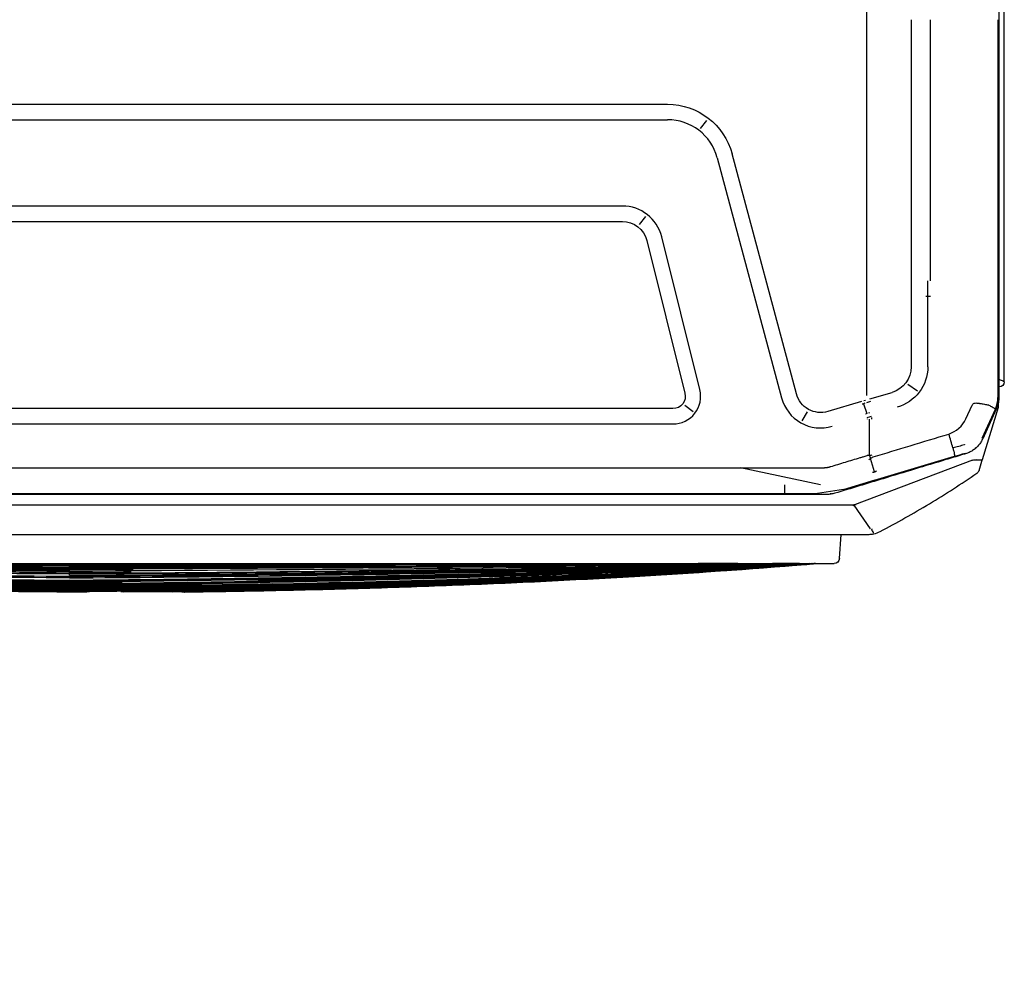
# Model space of a CAD drawing. Header units: millimetres. Extents: x -424979 to 718034, y -72486 to 344972.
# Tile 240 of 256: x 600956 to 601878, y 142620 to 143505. Entities that reach past the tile are written whole.
import ezdxf
from ezdxf import colors
from ezdxf.entities.mleader import LeaderData, LeaderLine
from ezdxf.math import Vec2, Vec3
from ezdxf.xclip import XClip

# ---------------------------------------------------------------- set-up
doc = ezdxf.new("R2010")
doc.units = ezdxf.units.MM
doc.header["$MEASUREMENT"] = 0
doc.header["$XCLIPFRAME"] = 0
doc.layers.add('IS_KLIM Opis_Średnice', color=7, linetype='Continuous', lineweight=9)
doc.layers.add('SKAN - RZUT_7_0_Nr_pióra__1', color=7, linetype='Continuous', lineweight=13)
doc.layers.add('IS_KLIM_urządzenia', color=3, linetype='Continuous')
doc.layers.add('Rysunki i obrazki', color=7, linetype='Continuous')
picture_1 = doc.add_image_def('image7.tif', size_in_pixel=(14115, 7016))

# ---------------------------------------------------------------- blocks, each defined once
blk = doc.blocks.new('Rysunek_7_7', base_point=(-247133.12, 120862.67))
at = {"layer": 'SKAN - RZUT_7_0_Nr_pióra__1', "color": 7, "lineweight": 13}
image = blk.add_image(picture_1, insert=(-306883.09, 91162.66), size_in_units=(119499.94, 59400.02), dxfattribs=at)
image.set_boundary_path([(-0.5, -0.5), (14114.5, 7015.5)])
blk = doc.blocks.new('G$CE471A013')
at = {"linetype": 'Continuous'}
for p, q in [((-68.485, 4.539), (-68.485, 35.393)), ((-68.27, 35.28), (-68.27, 3.917)), ((-63.11, 29.549), (-63.11, 7.87)), ((-68.237, 18.659), (-68.237, 6.47)), ((-65.61, 8.47), (-65.61, 18.659)), ((-64.853, 18.659), (-64.853, 7.87)), ((-21.391, 15.359), (-55.356, 15.359)), ((-56.871, 14.734), (-56.627, 14.416)), ((-21.391, 14.759), (-55.356, 14.759)), ((-60.377, 4.066), (-57.867, 13.432)), ((-57.288, 13.277), (-59.798, 3.911)), ((-53.591, 11.393), (10.708, 11.393)), ((-54.262, 10.674), (-54.509, 10.989)), ((10.708, 10.793), (-53.591, 10.793)), ((-56.612, 4.235), (-55.124, 10.196)), ((-54.542, 10.051), (-56.03, 4.09)), ((-65.503, 7.87), (-65.503, 8.47)), ((-65.61, 7.87), (-65.426, 7.87)), ((-65.503, 5.123), (-65.503, 7.87)), ((-64.853, 7.87), (-64.853, 5.123)), ((-63.11, 7.87), (-63.11, 4.001)), ((-68.237, 6.47), (-68.237, 3.923)), ((-68.27, 4.339), (-68.285, 4.339)), ((-65.097, 4.171), (-64.718, 4.43)), ((-63.243, 3.878), (-64.111, 4.126)), ((-68.257, 3.543), (-68.257, 3.8)), ((-67.63, 1.51), (-68.257, 3.543)), ((-68.245, 3.686), (-68.217, 3.692)), ((-68.172, 3.467), (-67.645, 2.317)), ((-67.621, 2.341), (-68.14, 3.475)), ((-66.99, 3.095), (-67.234, 3.626)), ((-62.999, 3.679), (-63.128, 3.299)), ((-63.012, 3.803), (-63.073, 3.826)), ((-62.913, 3.769), (-61.603, 3.38)), ((-56.346, 3.363), (-56.03, 3.61)), ((-55.564, 3.493), (12.681, 3.493)), ((-63.231, 1.667), (-63.231, 3.08)), ((-63.226, 3.33), (-63.183, 3.316)), ((-60.791, 3.367), (-60.595, 3.017)), ((12.681, 2.893), (-55.564, 2.893)), ((-67.353, 1.978), (-67.373, 1.954)), ((-63.552, 0.74), (-66.539, 1.639)), ((-63.424, 1.025), (-63.272, 1.544)), ((-67.249, 1.476), (-62.642, -0.258)), ((-61.319, 0.514), (-58.196, 1.188)), ((-62.213, 0.335), (-63.453, 0.711)), ((-59.916, 0.514), (-59.916, 0.179)), ((-62.213, 0.335), (-61.199, 0.184)), ((-61.726, 0.155), (-61.717, 0.191)), ((-61.567, 0.144), (18.685, 0.144)), ((-59.916, 0.184), (-61.199, 0.184)), ((-21.391, 0.184), (-59.916, 0.184)), ((-63.27, -1.193), (-62.633, -0.27)), ((-0.517, -0.263), (-62.643, -0.263)), ((-0.367, -1.413), (-63.178, -1.413)), ((-62.054, -2.359), (-62.12, -1.413)), ((-57.042, -2.545), (-61.855, -2.545)), ((-58.757, -2.545), (-58.757, -2.545)), ((-7.032, -2.545), (-57.042, -2.545)), ((-32.037, -2.644), (-32.037, -2.642))]:
    blk.add_line(p, q, dxfattribs=at)
for centre, radius, start, end in [((-55.356, 12.759), 2.6, 90, 165), ((-53.591, 9.813), 0.98, 90, 165.9834), ((-68.285, 4.539), 0.2, 180, 270), ((-61.324, 4.319), 0.98, 253.4705, 345), ((-55.564, 3.973), 0.48, 165.9833, 270), ((-67.307, 1.142), 0.2, 197.1413, 235.5064), ((-61.855, -2.345), 0.2, 184, 270)]:
    blk.add_arc(centre, radius, start, end, dxfattribs=at)
at = {"linetype": 'Continuous', "extrusion": (0, 0, -1)}
for centre, radius, start, end in [((55.356, 12.759), 2, 15, 90), ((53.591, 9.813), 1.58, 14.0166, 90), ((55.564, 3.973), 1.08, 270, 14.0166), ((61.324, 4.319), 1.58, 195, 286.5294)]:
    blk.add_arc(centre, radius, start, end, dxfattribs=at)
at = {"linetype": 'Continuous'}
blk.add_ellipse((-68.253, 8.118), major_axis=(0, 0.25), ratio=0.017453, dxfattribs=at)
for centre, major_axis, ratio, start_param, end_param in [((-63.863, 5.123), (1.64, 0), 0.995519, 3.141593, 4.441128), ((-63.807, 5.123), (1.046, 0), 0.995519, 3.141593, 4.417344), ((-63.025, 3.474), (-1.913, 0.585), 0.178321, 1.484854, 1.57228), ((-62.672, 4.635), (-1.919, 0.564), 0.705879, 1.540462, 1.56897)]:
    blk.add_ellipse(centre, major_axis=major_axis, ratio=ratio, start_param=start_param, end_param=end_param, dxfattribs=at)
for points, knots in [([(-68.485, 4.539), (-68.482, 4.54), (-68.478, 4.542), (-68.441, 4.559), (-68.377, 4.586), (-68.314, 4.615), (-68.274, 4.633), (-68.27, 4.635)], [0, 0, 0, 0, 0.211963, 0.434536, 0.670027, 0.964306, 1, 1, 1, 1]), ([(-68.27, 3.917), (-68.268, 3.865), (-68.263, 3.762), (-68.23, 3.61), (-68.191, 3.514), (-68.172, 3.467)], [0, 0, 0, 0, 0.333328, 0.666661, 1, 1, 1, 1]), ([(-68.139, 3.478), (-68.202, 3.616), (-68.237, 3.769), (-68.237, 3.922), (-68.237, 3.923), (-68.237, 3.923)], [0, 0, 0, 0, 0.999505, 0.999505, 1, 1, 1, 1]), ([(-67.882, 3.629), (-67.905, 3.617), (-67.954, 3.591), (-68.019, 3.555), (-68.083, 3.516), (-68.133, 3.483), (-68.141, 3.477), (-68.144, 3.474)], [0, 0, 0, 0, 0.154479, 0.322184, 0.503043, 0.755741, 1, 1, 1, 1]), ([(-67.234, 3.626), (-67.24, 3.639), (-67.253, 3.665), (-67.285, 3.697), (-67.327, 3.71), (-67.385, 3.713), (-67.442, 3.708), (-67.498, 3.7), (-67.554, 3.692), (-67.624, 3.68), (-67.734, 3.66), (-67.815, 3.644), (-67.869, 3.634)], [0, 0, 0, 0, 0.063444, 0.125641, 0.187787, 0.250691, 0.375621, 0.43817, 0.500642, 0.625445, 0.750334, 1, 1, 1, 1]), ([(-63.143, 3.09), (-63.143, 3.09), (-63.143, 3.09), (-63.143, 3.089), (-63.143, 3.088), (-63.143, 3.087), (-63.142, 3.086), (-63.14, 3.083), (-63.138, 3.081), (-63.136, 3.08)], [0, 0, 0, 0, 0.093535, 0.093535, 0.207433, 0.207433, 0.397418, 0.397418, 1, 1, 1, 1]), ([(-67.645, 2.317), (-67.622, 2.272), (-67.576, 2.182), (-67.483, 2.059), (-67.374, 1.949), (-67.251, 1.857), (-67.117, 1.782), (-67.022, 1.75), (-66.975, 1.733)], [0, 0, 0, 0, 0.164732, 0.332464, 0.501556, 0.670288, 0.836962, 1, 1, 1, 1]), ([(-63.371, 1.611), (-63.853, 1.756), (-64.335, 1.901), (-65.319, 2.197), (-65.821, 2.349), (-66.322, 2.5)], [0, 0, 0, 0, 0.489998, 0.489998, 1, 1, 1, 1]), ([(-66.935, 2.088), (-66.93, 2.086), (-66.924, 2.084), (-66.849, 2.059), (-66.778, 2.037), (-66.635, 1.999), (-66.564, 1.982), (-66.486, 1.966), (-66.482, 1.966), (-66.477, 1.965)], [0, 0, 0, 0, 0.036866, 0.036866, 0.504699, 0.504699, 0.970315, 0.970315, 1, 1, 1, 1]), ([(-66.477, 1.965), (-66.49, 1.918), (-66.502, 1.872), (-66.521, 1.791), (-66.528, 1.754), (-66.538, 1.694), (-66.541, 1.671), (-66.541, 1.644), (-66.539, 1.637), (-66.536, 1.633), (-66.536, 1.633), (-66.535, 1.633)], [0, 0, 0, 0, 0.2609, 0.2609, 0.5218, 0.5218, 0.782701, 0.782701, 0.970671, 0.970671, 1, 1, 1, 1]), ([(-66.975, 1.733), (-66.924, 1.718), (-66.873, 1.702), (-66.618, 1.625), (-66.414, 1.564), (-65.393, 1.255), (-64.576, 1.007), (-63.133, 0.57), (-62.507, 0.38), (-61.881, 0.19)], [0, 0, 0, 0, 0.030057, 0.030057, 0.150285, 0.150285, 0.631198, 0.631198, 1, 1, 1, 1]), ([(-63.352, 1.601), (-63.34, 1.592), (-63.315, 1.572), (-63.263, 1.537), (-63.223, 1.513), (-63.196, 1.497)], [0, 0, 0, 0, 0.24998, 0.499983, 1, 1, 1, 1]), ([(-63.325, 1.671), (-63.294, 1.669), (-63.232, 1.666), (-63.17, 1.665), (-63.139, 1.664)], [0, 0, 0, 0, 0.499978, 1, 1, 1, 1]), ([(-61.71, 1.231), (-61.807, 1.26), (-61.999, 1.319), (-62.288, 1.406), (-62.577, 1.494), (-62.77, 1.552), (-62.905, 1.593), (-62.943, 1.605), (-63.033, 1.632), (-63.085, 1.648), (-63.136, 1.663)], [0, 0, 0, 0, 0.202609, 0.405217, 0.607826, 0.810435, 0.810435, 0.891478, 0.891478, 1, 1, 1, 1]), ([(-67.498, 1.083), (-67.535, 1.203), (-67.572, 1.322), (-67.616, 1.464), (-67.623, 1.487), (-67.63, 1.51)], [0, 0, 0, 0, 0.83827, 0.83827, 1, 1, 1, 1]), ([(-67.63, 1.51), (-67.63, 1.509), (-67.63, 1.509), (-67.626, 1.499), (-67.616, 1.49), (-67.582, 1.479), (-67.559, 1.476), (-67.503, 1.475), (-67.469, 1.478), (-67.42, 1.485), (-67.406, 1.487), (-67.392, 1.49)], [0, 0, 0, 0, 0.003941, 0.003941, 0.301622, 0.301622, 0.599603, 0.599603, 0.892581, 0.892581, 1, 1, 1, 1]), ([(-67.249, 1.476), (-67.253, 1.478), (-67.257, 1.479), (-67.304, 1.494), (-67.351, 1.499), (-67.392, 1.49)], [0, 0, 0, 0, 0.086433, 0.086433, 1, 1, 1, 1]), ([(-63.642, -1.299), (-64.293, -0.958), (-64.934, -0.598), (-66.193, 0.161), (-66.811, 0.559), (-67.416, 0.974)], [0, 0, 0, 0, 0.5, 0.5, 1, 1, 1, 1]), ([(-63.36, 1.017), (-63.366, 1.016), (-63.377, 1.015), (-63.4, 1.019), (-63.428, 1.026), (-63.462, 1.037), (-63.481, 1.05), (-63.491, 1.056)], [0, 0, 0, 0, 0.124243, 0.250098, 0.500245, 0.750313, 1, 1, 1, 1]), ([(-61.881, 0.19), (-61.829, 0.177), (-61.727, 0.15), (-61.62, 0.146), (-61.567, 0.144)], [0, 0, 0, 0, 0.498926, 1, 1, 1, 1]), ([(-62.706, -0.265), (-62.705, -0.265), (-62.704, -0.265), (-62.684, -0.265), (-62.664, -0.265), (-62.644, -0.265)], [0, 0, 0, 0, 0.032778, 0.032778, 1, 1, 1, 1]), ([(-62.644, -0.265), (-62.641, -0.253), (-62.639, -0.241), (-62.637, -0.229), (-62.637, -0.228), (-62.637, -0.228)], [0, 0, 0, 0, 0.960053, 0.960053, 1, 1, 1, 1]), ([(-62.644, -0.265), (-62.622, -0.275), (-62.601, -0.285), (-62.579, -0.295), (-62.578, -0.296), (-62.578, -0.296)], [0, 0, 0, 0, 0.968586, 0.968586, 1, 1, 1, 1]), ([(-63.178, -1.413), (-63.178, -1.413), (-63.179, -1.413), (-63.182, -1.413), (-63.184, -1.413), (-63.196, -1.413), (-63.206, -1.413), (-63.275, -1.41), (-63.334, -1.402), (-63.392, -1.39)], [0, 0, 0, 0, 0.008756, 0.008756, 0.040334, 0.040334, 0.177893, 0.177893, 1, 1, 1, 1]), ([(-63.388, -1.36), (-63.387, -1.357), (-63.385, -1.355), (-63.373, -1.33), (-63.36, -1.303), (-63.334, -1.259), (-63.323, -1.243), (-63.31, -1.227)], [0, 0, 0, 0, 0.07944, 0.07944, 0.676385, 0.676385, 1, 1, 1, 1]), ([(-63.318, -1.212), (-63.321, -1.211), (-63.325, -1.211), (-63.329, -1.211), (-63.329, -1.211), (-63.33, -1.211)], [0, 0, 0, 0, 0.895907, 0.895907, 1, 1, 1, 1]), ([(-63.314, -1.199), (-63.314, -1.2), (-63.314, -1.2), (-63.315, -1.204), (-63.316, -1.208), (-63.318, -1.212)], [0, 0, 0, 0, 0.075095, 0.075095, 1, 1, 1, 1]), ([(-63.318, -1.212), (-63.311, -1.226), (-63.304, -1.24), (-63.296, -1.253), (-63.296, -1.253), (-63.296, -1.254)], [0, 0, 0, 0, 0.958709, 0.958709, 1, 1, 1, 1]), ([(-32.037, -3.261), (-36.938, -3.218), (-41.838, -3.138), (-51.533, -2.903), (-56.327, -2.75), (-61.119, -2.546)], [0, 0, 0, 0, 0.505409, 0.505409, 1, 1, 1, 1]), ([(-61.118, -2.551), (-56.329, -2.844), (-51.536, -3.059), (-41.841, -3.378), (-36.939, -3.481), (-32.037, -3.525)], [0, 0, 0, 0, 0.494599, 0.494599, 1, 1, 1, 1]), ([(-32.037, -3.496), (-36.939, -3.451), (-41.841, -3.35), (-51.536, -3.04), (-56.329, -2.832), (-61.118, -2.551)], [0, 0, 0, 0, 0.505401, 0.505401, 1, 1, 1, 1]), ([(-61.118, -2.551), (-56.329, -2.832), (-51.536, -3.039), (-41.841, -3.349), (-36.939, -3.45), (-32.037, -3.494)], [0, 0, 0, 0, 0.494599, 0.494599, 1, 1, 1, 1]), ([(-32.037, -3.553), (-36.94, -3.512), (-41.841, -3.407), (-51.536, -3.079), (-56.33, -2.856), (-61.118, -2.552)], [0, 0, 0, 0, 0.505401, 0.505401, 1, 1, 1, 1]), ([(-32.037, -3.526), (-36.939, -3.483), (-41.841, -3.38), (-51.536, -3.06), (-56.329, -2.845), (-61.118, -2.552)], [0, 0, 0, 0, 0.505401, 0.505401, 1, 1, 1, 1]), ([(-32.037, -3.6), (-36.94, -3.563), (-41.842, -3.457), (-51.537, -3.114), (-56.33, -2.879), (-61.118, -2.553)], [0, 0, 0, 0, 0.505401, 0.505401, 1, 1, 1, 1]), ([(-32.037, -3.578), (-36.94, -3.538), (-41.842, -3.433), (-51.537, -3.097), (-56.33, -2.868), (-61.118, -2.553)], [0, 0, 0, 0, 0.505401, 0.505401, 1, 1, 1, 1]), ([(-32.037, -3.619), (-36.94, -3.585), (-41.843, -3.48), (-51.538, -3.13), (-56.331, -2.889), (-61.118, -2.554)], [0, 0, 0, 0, 0.505401, 0.505401, 1, 1, 1, 1]), ([(-32.037, -3.39), (-36.939, -3.345), (-41.84, -3.252), (-51.533, -2.975), (-56.326, -2.793), (-61.115, -2.549)], [0, 0, 0, 0, 0.505465, 0.505465, 1, 1, 1, 1]), ([(-61.106, -2.549), (-56.319, -2.779), (-51.53, -2.951), (-41.839, -3.214), (-36.938, -3.303), (-32.037, -3.348)], [0, 0, 0, 0, 0.494375, 0.494375, 1, 1, 1, 1]), ([(-39.382, -3.21), (-41.835, -3.167), (-44.287, -3.114), (-51.511, -2.928), (-56.282, -2.766), (-61.051, -2.55)], [0, 0, 0, 0, 0.339395, 0.339395, 1, 1, 1, 1]), ([(-32.037, -3.111), (-36.937, -3.076), (-41.838, -3.01), (-51.506, -2.824), (-56.274, -2.704), (-61.042, -2.546)], [0, 0, 0, 0, 0.50677, 0.50677, 1, 1, 1, 1]), ([(-32.037, -3.058), (-36.937, -3.025), (-41.837, -2.966), (-51.506, -2.797), (-56.274, -2.688), (-61.041, -2.545)], [0, 0, 0, 0, 0.506778, 0.506778, 1, 1, 1, 1]), ([(-61.021, -2.546), (-56.261, -2.688), (-51.499, -2.795), (-41.837, -2.964), (-36.937, -3.023), (-32.037, -3.056)], [0, 0, 0, 0, 0.492868, 0.492868, 1, 1, 1, 1]), ([(-32.037, -3.349), (-36.938, -3.305), (-41.839, -3.215), (-51.494, -2.953), (-56.248, -2.782), (-61, -2.554)], [0, 0, 0, 0, 0.507485, 0.507485, 1, 1, 1, 1]), ([(-32.037, -3.213), (-36.938, -3.173), (-41.838, -3.097), (-51.488, -2.878), (-56.237, -2.737), (-60.984, -2.551)], [0, 0, 0, 0, 0.507767, 0.507767, 1, 1, 1, 1]), ([(-60.984, -2.551), (-56.237, -2.736), (-51.488, -2.877), (-41.838, -3.095), (-36.938, -3.17), (-32.037, -3.211)], [0, 0, 0, 0, 0.492233, 0.492233, 1, 1, 1, 1]), ([(-60.984, -2.552), (-56.237, -2.752), (-51.488, -2.903), (-41.839, -3.136), (-36.938, -3.216), (-32.037, -3.259)], [0, 0, 0, 0, 0.492233, 0.492233, 1, 1, 1, 1]), ([(-32.037, -2.947), (-34.87, -2.932), (-37.702, -2.91), (-43.368, -2.851), (-46.201, -2.816), (-51.866, -2.73), (-54.699, -2.68), (-58.666, -2.597), (-59.8, -2.572), (-60.934, -2.546)], [0, 0, 0, 0, 0.294057, 0.294057, 0.58814, 0.58814, 0.882227, 0.882227, 1, 1, 1, 1]), ([(-60.894, -2.547), (-58.354, -2.605), (-55.814, -2.657), (-50.519, -2.751), (-47.764, -2.792), (-42.254, -2.862), (-39.498, -2.891), (-35.174, -2.926), (-33.606, -2.936), (-32.037, -2.945)], [0, 0, 0, 0, 0.264103, 0.264103, 0.550513, 0.550513, 0.836923, 0.836923, 1, 1, 1, 1]), ([(-36.523, -3.657), (-37.477, -3.646), (-39.655, -3.612), (-43.056, -3.531), (-46.726, -3.409), (-50.395, -3.252), (-55.081, -3.004), (-58.542, -2.766), (-60.779, -2.585)], [0, 0, 0, 0, 0.11788, 0.269085, 0.420289, 0.571494, 0.722699, 1, 1, 1, 1]), ([(-54.409, -2.619), (-55.794, -2.605), (-57.18, -2.589), (-59.248, -2.563), (-59.931, -2.554), (-60.615, -2.545)], [0, 0, 0, 0, 0.669634, 0.669634, 1, 1, 1, 1]), ([(-60.501, -2.547), (-57.467, -2.586), (-54.433, -2.62), (-49.709, -2.664), (-48.019, -2.679), (-42.949, -2.718), (-39.569, -2.739), (-34.805, -2.76), (-33.421, -2.765), (-32.037, -2.77)], [0, 0, 0, 0, 0.319801, 0.319801, 0.497905, 0.497905, 0.854114, 0.854114, 1, 1, 1, 1]), ([(-32.037, -2.713), (-34.859, -2.706), (-37.681, -2.696), (-41.915, -2.677), (-43.326, -2.67), (-47.56, -2.647), (-50.382, -2.629), (-55.564, -2.59), (-57.923, -2.569), (-60.283, -2.546)], [0, 0, 0, 0, 0.299747, 0.299747, 0.449624, 0.449624, 0.749381, 0.749381, 1, 1, 1, 1]), ([(-60.283, -2.546), (-58.036, -2.568), (-55.79, -2.587), (-52.212, -2.614), (-50.88, -2.623), (-46.883, -2.65), (-44.219, -2.664), (-38.89, -2.689), (-36.225, -2.699), (-33.053, -2.707), (-32.545, -2.709), (-32.037, -2.71)], [0, 0, 0, 0, 0.238571, 0.238571, 0.380065, 0.380065, 0.663055, 0.663055, 0.946044, 0.946044, 1, 1, 1, 1]), ([(-32.037, -3.463), (-36.939, -3.418), (-41.84, -3.319), (-51.147, -3.031), (-55.552, -2.852), (-59.955, -2.614)], [0, 0, 0, 0, 0.526489, 0.526489, 1, 1, 1, 1]), ([(-58.091, -2.545), (-55.347, -2.562), (-52.602, -2.575), (-48.884, -2.591), (-47.911, -2.595), (-44.991, -2.607), (-43.045, -2.613), (-39.152, -2.625), (-37.205, -2.63), (-34.185, -2.636), (-33.111, -2.638), (-32.037, -2.639)], [0, 0, 0, 0, 0.31601, 0.31601, 0.42808, 0.42808, 0.652219, 0.652219, 0.876357, 0.876357, 1, 1, 1, 1]), ([(-32.037, -2.583), (-36.954, -2.579), (-41.87, -2.572), (-49.186, -2.558), (-51.586, -2.553), (-53.986, -2.547)], [0, 0, 0, 0, 0.672022, 0.672022, 1, 1, 1, 1]), ([(-32.037, -3.058), (-27.137, -3.025), (-22.236, -2.966), (-12.557, -2.796), (-7.778, -2.688), (-3, -2.544)], [0, 0, 0, 0, 0.506209, 0.506209, 1, 1, 1, 1]), ([(-32.037, -3.111), (-27.136, -3.076), (-22.236, -3.01), (-12.557, -2.824), (-7.778, -2.704), (-3, -2.545)], [0, 0, 0, 0, 0.506209, 0.506209, 1, 1, 1, 1]), ([(-5.983, -2.545), (-8.727, -2.562), (-11.472, -2.575), (-15.189, -2.591), (-16.163, -2.595), (-19.083, -2.607), (-21.029, -2.613), (-24.922, -2.625), (-26.869, -2.63), (-29.889, -2.636), (-30.963, -2.638), (-32.037, -2.639)], [0, 0, 0, 0, 0.31601, 0.31601, 0.42808, 0.42808, 0.652219, 0.652219, 0.876357, 0.876357, 1, 1, 1, 1]), ([(-32.037, -2.578), (-32.037, -2.577), (-32.037, -2.575), (-32.037, -2.569), (-32.037, -2.565), (-32.037, -2.556), (-32.037, -2.551), (-32.037, -2.545)], [0, 0, 0, 0, 0.356764, 0.356764, 0.713527, 0.713527, 1, 1, 1, 1]), ([(-32.037, -3.261), (-27.136, -3.218), (-22.236, -3.138), (-12.541, -2.903), (-7.747, -2.75), (-2.955, -2.546)], [0, 0, 0, 0, 0.505409, 0.505409, 1, 1, 1, 1]), ([(-32.037, -2.947), (-29.204, -2.932), (-26.371, -2.91), (-20.706, -2.851), (-17.873, -2.816), (-12.207, -2.73), (-9.375, -2.68), (-5.408, -2.597), (-4.274, -2.572), (-3.139, -2.546)], [0, 0, 0, 0, 0.294057, 0.294057, 0.58814, 0.58814, 0.882227, 0.882227, 1, 1, 1, 1]), ([(-32.037, -2.713), (-29.215, -2.706), (-26.392, -2.696), (-22.159, -2.677), (-20.748, -2.67), (-16.514, -2.647), (-13.692, -2.629), (-8.513, -2.59), (-6.157, -2.569), (-3.8, -2.546)], [0, 0, 0, 0, 0.299848, 0.299848, 0.449777, 0.449777, 0.749636, 0.749636, 1, 1, 1, 1]), ([(-3.791, -2.546), (-6.037, -2.568), (-8.284, -2.587), (-11.862, -2.614), (-13.194, -2.623), (-17.191, -2.65), (-19.855, -2.664), (-25.184, -2.689), (-27.848, -2.699), (-31.021, -2.707), (-31.529, -2.709), (-32.037, -2.71)], [0, 0, 0, 0, 0.238571, 0.238571, 0.380065, 0.380065, 0.663055, 0.663055, 0.946044, 0.946044, 1, 1, 1, 1]), ([(-3.18, -2.547), (-5.72, -2.605), (-8.26, -2.657), (-13.555, -2.751), (-16.31, -2.792), (-21.82, -2.862), (-24.575, -2.891), (-28.899, -2.926), (-30.468, -2.936), (-32.037, -2.945)], [0, 0, 0, 0, 0.264103, 0.264103, 0.550513, 0.550513, 0.836923, 0.836923, 1, 1, 1, 1]), ([(-3.573, -2.547), (-6.607, -2.586), (-9.641, -2.62), (-14.365, -2.664), (-16.055, -2.679), (-21.125, -2.718), (-24.504, -2.739), (-29.268, -2.76), (-30.653, -2.765), (-32.037, -2.77)], [0, 0, 0, 0, 0.319801, 0.319801, 0.497905, 0.497905, 0.854114, 0.854114, 1, 1, 1, 1]), ([(-32.037, -2.583), (-27.12, -2.579), (-22.204, -2.572), (-14.887, -2.558), (-12.488, -2.553), (-10.088, -2.547)], [0, 0, 0, 0, 0.672022, 0.672022, 1, 1, 1, 1]), ([(-32.037, -3.39), (-27.135, -3.345), (-22.234, -3.252), (-12.541, -2.975), (-7.748, -2.793), (-2.959, -2.549)], [0, 0, 0, 0, 0.505465, 0.505465, 1, 1, 1, 1]), ([(-2.968, -2.549), (-7.755, -2.779), (-12.544, -2.951), (-22.235, -3.214), (-27.136, -3.303), (-32.037, -3.348)], [0, 0, 0, 0, 0.494375, 0.494375, 1, 1, 1, 1]), ([(-32.037, -3.463), (-27.135, -3.418), (-22.234, -3.319), (-12.539, -3.019), (-7.745, -2.82), (-2.955, -2.55)], [0, 0, 0, 0, 0.505401, 0.505401, 1, 1, 1, 1]), ([(-2.955, -2.55), (-7.745, -2.819), (-12.539, -3.018), (-22.234, -3.318), (-27.135, -3.416), (-32.037, -3.462)], [0, 0, 0, 0, 0.494599, 0.494599, 1, 1, 1, 1]), ([(-32.037, -3.306), (-27.136, -3.263), (-22.235, -3.177), (-12.563, -2.928), (-7.792, -2.766), (-3.023, -2.55)], [0, 0, 0, 0, 0.506586, 0.506586, 1, 1, 1, 1]), ([(-2.956, -2.551), (-7.745, -2.844), (-12.538, -3.059), (-22.233, -3.378), (-27.134, -3.481), (-32.037, -3.525)], [0, 0, 0, 0, 0.494599, 0.494599, 1, 1, 1, 1]), ([(-32.037, -3.496), (-27.135, -3.451), (-22.233, -3.35), (-12.538, -3.04), (-7.745, -2.832), (-2.956, -2.551)], [0, 0, 0, 0, 0.505401, 0.505401, 1, 1, 1, 1]), ([(-2.956, -2.551), (-7.745, -2.832), (-12.538, -3.039), (-22.233, -3.349), (-27.135, -3.45), (-32.037, -3.494)], [0, 0, 0, 0, 0.494599, 0.494599, 1, 1, 1, 1]), ([(-32.037, -3.213), (-27.136, -3.173), (-22.236, -3.097), (-12.586, -2.878), (-7.837, -2.737), (-3.09, -2.551)], [0, 0, 0, 0, 0.507767, 0.507767, 1, 1, 1, 1]), ([(-3.09, -2.551), (-7.837, -2.736), (-12.586, -2.877), (-22.236, -3.095), (-27.136, -3.17), (-32.037, -3.211)], [0, 0, 0, 0, 0.492233, 0.492233, 1, 1, 1, 1]), ([(-32.037, -3.553), (-27.134, -3.512), (-22.232, -3.407), (-12.537, -3.079), (-7.744, -2.856), (-2.956, -2.552)], [0, 0, 0, 0, 0.505401, 0.505401, 1, 1, 1, 1]), ([(-32.037, -3.526), (-27.134, -3.483), (-22.233, -3.38), (-12.538, -3.06), (-7.745, -2.845), (-2.956, -2.552)], [0, 0, 0, 0, 0.505401, 0.505401, 1, 1, 1, 1]), ([(-3.09, -2.552), (-7.837, -2.752), (-12.586, -2.903), (-22.235, -3.136), (-27.136, -3.216), (-32.037, -3.259)], [0, 0, 0, 0, 0.492233, 0.492233, 1, 1, 1, 1]), ([(-32.037, -3.6), (-27.134, -3.563), (-22.232, -3.457), (-12.536, -3.114), (-7.744, -2.879), (-2.956, -2.553)], [0, 0, 0, 0, 0.505401, 0.505401, 1, 1, 1, 1]), ([(-32.037, -3.578), (-27.134, -3.538), (-22.232, -3.433), (-12.537, -3.097), (-7.744, -2.868), (-2.956, -2.553)], [0, 0, 0, 0, 0.505401, 0.505401, 1, 1, 1, 1]), ([(-32.037, -3.619), (-27.134, -3.585), (-22.231, -3.48), (-12.536, -3.13), (-7.743, -2.889), (-2.956, -2.554)], [0, 0, 0, 0, 0.505401, 0.505401, 1, 1, 1, 1]), ([(-32.037, -3.349), (-27.136, -3.305), (-22.235, -3.215), (-12.58, -2.953), (-7.826, -2.782), (-3.074, -2.554)], [0, 0, 0, 0, 0.507485, 0.507485, 1, 1, 1, 1]), ([(-32.037, -2.639), (-32.037, -2.639), (-32.037, -2.637), (-32.037, -2.631), (-32.037, -2.627), (-32.037, -2.616), (-32.037, -2.61), (-32.037, -2.596), (-32.037, -2.589), (-32.037, -2.578), (-32.037, -2.576), (-32.037, -2.573)], [0, 0, 0, 0, 0.231562, 0.231562, 0.463124, 0.463124, 0.694686, 0.694686, 0.926248, 0.926248, 1, 1, 1, 1]), ([(-32.037, -2.642), (-27.827, -2.636), (-23.617, -2.625), (-18.87, -2.608), (-18.334, -2.606), (-17.797, -2.604)], [0, 0, 0, 0, 0.886937, 0.886937, 1, 1, 1, 1]), ([(-32.037, -2.71), (-32.037, -2.709), (-32.037, -2.708), (-32.037, -2.702), (-32.037, -2.697), (-32.037, -2.687), (-32.037, -2.68), (-32.037, -2.667), (-32.037, -2.659), (-32.037, -2.649), (-32.037, -2.646), (-32.037, -2.644)], [0, 0, 0, 0, 0.231495, 0.231495, 0.46299, 0.46299, 0.694485, 0.694485, 0.925981, 0.925981, 1, 1, 1, 1]), ([(-36.416, -3.652), (-40.589, -3.601), (-44.763, -3.485), (-52.262, -3.158), (-55.59, -2.969), (-58.914, -2.726)], [0, 0, 0, 0, 0.556048, 0.556048, 1, 1, 1, 1]), ([(-58.595, -2.749), (-55.376, -2.981), (-52.152, -3.162), (-44.756, -3.484), (-40.581, -3.6), (-36.405, -3.652)], [0, 0, 0, 0, 0.435984, 0.435984, 1, 1, 1, 1]), ([(-58.452, -2.755), (-55.219, -2.983), (-51.984, -3.161), (-44.514, -3.48), (-40.279, -3.596), (-36.043, -3.648)], [0, 0, 0, 0, 0.433408, 0.433408, 1, 1, 1, 1]), ([(-36.066, -3.648), (-40.298, -3.596), (-44.529, -3.48), (-51.964, -3.162), (-55.17, -2.986), (-58.372, -2.761)], [0, 0, 0, 0, 0.568697, 0.568697, 1, 1, 1, 1]), ([(-57.423, -2.786), (-53.865, -2.995), (-50.304, -3.157), (-41.842, -3.456), (-36.94, -3.562), (-32.037, -3.599)], [0, 0, 0, 0, 0.420951, 0.420951, 1, 1, 1, 1]), ([(-56.809, -2.838), (-53.456, -3.04), (-50.1, -3.198), (-41.843, -3.499), (-36.94, -3.605), (-32.037, -3.636)], [0, 0, 0, 0, 0.406561, 0.406561, 1, 1, 1, 1]), ([(-56.729, -2.835), (-53.402, -3.029), (-50.073, -3.182), (-41.843, -3.479), (-36.94, -3.585), (-32.037, -3.619)], [0, 0, 0, 0, 0.40464, 0.40464, 1, 1, 1, 1]), ([(-34.126, -3.648), (-38.681, -3.606), (-43.236, -3.494), (-50.098, -3.221), (-52.408, -3.111), (-54.717, -2.979)], [0, 0, 0, 0, 0.663309, 0.663309, 1, 1, 1, 1]), ([(-35.398, -3.646), (-39.741, -3.597), (-44.084, -3.482), (-50.496, -3.215), (-52.567, -3.113), (-54.638, -2.993)], [0, 0, 0, 0, 0.676819, 0.676819, 1, 1, 1, 1]), ([(-54.636, -3.017), (-52.753, -3.131), (-50.87, -3.228), (-48.481, -3.333), (-47.975, -3.354), (-47.469, -3.374)], [0, 0, 0, 0, 0.788325, 0.788325, 1, 1, 1, 1]), ([(-53.301, -3.067), (-51.669, -3.156), (-50.036, -3.233), (-44.057, -3.482), (-39.707, -3.597), (-35.357, -3.646)], [0, 0, 0, 0, 0.273091, 0.273091, 1, 1, 1, 1]), ([(-32.037, -2.77), (-32.037, -2.769), (-32.037, -2.767), (-32.037, -2.761), (-32.037, -2.757), (-32.037, -2.747), (-32.037, -2.74), (-32.037, -2.726), (-32.037, -2.719), (-32.037, -2.709), (-32.037, -2.706), (-32.037, -2.704)], [0, 0, 0, 0, 0.231403, 0.231403, 0.462805, 0.462805, 0.694209, 0.694209, 0.925613, 0.925613, 1, 1, 1, 1]), ([(-32.037, -3.428), (-27.135, -3.382), (-22.234, -3.286), (-13.64, -3.03), (-9.947, -2.892), (-6.255, -2.716)], [0, 0, 0, 0, 0.570136, 0.570136, 1, 1, 1, 1]), ([(-6.837, -2.743), (-10.335, -2.905), (-13.834, -3.035), (-22.234, -3.285), (-27.135, -3.381), (-32.037, -3.426)], [0, 0, 0, 0, 0.416676, 0.416676, 1, 1, 1, 1]), ([(-32.037, -2.829), (-32.037, -2.828), (-32.037, -2.827), (-32.037, -2.821), (-32.037, -2.816), (-32.037, -2.806), (-32.037, -2.799), (-32.037, -2.786), (-32.037, -2.778), (-32.037, -2.768), (-32.037, -2.765), (-32.037, -2.763)], [0, 0, 0, 0, 0.231285, 0.231285, 0.46257, 0.46257, 0.693856, 0.693856, 0.925144, 0.925144, 1, 1, 1, 1]), ([(-32.037, -2.887), (-32.037, -2.887), (-32.037, -2.885), (-32.037, -2.879), (-32.037, -2.875), (-32.037, -2.864), (-32.037, -2.858), (-32.037, -2.844), (-32.037, -2.836), (-32.037, -2.826), (-32.037, -2.824), (-32.037, -2.821)], [0, 0, 0, 0, 0.231142, 0.231142, 0.462283, 0.462283, 0.693426, 0.693426, 0.924571, 0.924571, 1, 1, 1, 1]), ([(-7.345, -2.835), (-10.672, -3.029), (-14.001, -3.182), (-22.231, -3.479), (-27.134, -3.585), (-32.037, -3.619)], [0, 0, 0, 0, 0.40464, 0.40464, 1, 1, 1, 1]), ([(-32.037, -2.945), (-32.037, -2.944), (-32.037, -2.942), (-32.037, -2.936), (-32.037, -2.932), (-32.037, -2.922), (-32.037, -2.915), (-32.037, -2.902), (-32.037, -2.894), (-32.037, -2.884), (-32.037, -2.881), (-32.037, -2.878)], [0, 0, 0, 0, 0.230972, 0.230972, 0.461944, 0.461944, 0.692918, 0.692918, 0.923895, 0.923895, 1, 1, 1, 1]), ([(-32.037, -3.001), (-32.037, -3), (-32.037, -2.999), (-32.037, -2.993), (-32.037, -2.988), (-32.037, -2.978), (-32.037, -2.972), (-32.037, -2.958), (-32.037, -2.95), (-32.037, -2.94), (-32.037, -2.937), (-32.037, -2.935)], [0, 0, 0, 0, 0.230777, 0.230777, 0.461553, 0.461553, 0.692332, 0.692332, 0.923115, 0.923115, 1, 1, 1, 1]), ([(-9.543, -2.946), (-12.138, -3.08), (-14.734, -3.191), (-22.232, -3.456), (-27.134, -3.562), (-32.037, -3.599)], [0, 0, 0, 0, 0.346419, 0.346419, 1, 1, 1, 1]), ([(-9.972, -2.955), (-12.425, -3.076), (-14.878, -3.177), (-22.232, -3.432), (-27.134, -3.537), (-32.037, -3.577)], [0, 0, 0, 0, 0.333694, 0.333694, 1, 1, 1, 1]), ([(-51.456, -3.137), (-49.886, -3.212), (-48.315, -3.278), (-41.843, -3.518), (-36.941, -3.623), (-32.037, -3.65)], [0, 0, 0, 0, 0.242783, 0.242783, 1, 1, 1, 1]), ([(-48.23, -3.208), (-47.734, -3.227), (-47.238, -3.245), (-41.842, -3.432), (-36.94, -3.537), (-32.037, -3.577)], [0, 0, 0, 0, 0.091941, 0.091941, 1, 1, 1, 1]), ([(-36.544, -3.604), (-39.945, -3.553), (-43.345, -3.464), (-46.826, -3.335), (-46.909, -3.332), (-46.992, -3.329)], [0, 0, 0, 0, 0.976248, 0.976248, 1, 1, 1, 1]), ([(-32.037, -3.109), (-32.037, -3.109), (-32.037, -3.107), (-32.037, -3.101), (-32.037, -3.097), (-32.037, -3.087), (-32.037, -3.081), (-32.037, -3.075)], [0, 0, 0, 0, 0.343869, 0.343869, 0.687737, 0.687737, 1, 1, 1, 1])]:
    blk.add_open_spline(points, degree=3, knots=knots, dxfattribs=at)
for points, degree in [([(-68.144, 3.473), (-68.144, 3.473), (-68.144, 3.473), (-68.144, 3.474)], 3), ([(-67.869, 3.634), (-67.873, 3.633), (-67.878, 3.631), (-67.882, 3.629)], 3), ([(-63.266, 3.774), (-63.214, 3.759), (-63.163, 3.742), (-63.113, 3.722)], 3), ([(-63.052, 3.699), (-63.017, 3.685), (-62.981, 3.673), (-62.944, 3.662)], 3), ([(-66.322, 2.5), (-66.608, 2.594), (-66.864, 2.821), (-66.99, 3.095)], 3), ([(-63.325, 3.08), (-63.325, 3.101), (-63.322, 3.123), (-63.315, 3.144)], 3), ([(-63.074, 3.282), (-63.074, 3.282), (-63.074, 3.282), (-63.074, 3.282)], 3), ([(-66.477, 1.965), (-66.428, 2.14), (-66.376, 2.319), (-66.322, 2.5)], 3), ([(-66.477, 1.965), (-66.477, 1.965)], 1), ([(-66.535, 1.633), (-66.676, 1.675), (-66.816, 1.717), (-66.955, 1.758)], 3), ([(-63.352, 1.601), (-63.358, 1.606), (-63.364, 1.609), (-63.371, 1.611)], 3), ([(-63.284, 1.551), (-63.258, 1.585), (-63.242, 1.625), (-63.235, 1.667)], 3), ([(-63.136, 1.663), (-63.137, 1.664), (-63.138, 1.664), (-63.139, 1.664)], 3), ([(-21.391, 1.188), (-34.734, 1.188), (-48.077, 1.188), (-61.42, 1.188)], 3), ([(-67.416, 0.974), (-67.419, 0.976), (-67.421, 0.977), (-67.421, 0.977)], 3), ([(-63.491, 1.056), (-63.496, 1.061), (-63.501, 1.066), (-63.506, 1.07)], 3), ([(-63.34, 1.02), (-63.346, 1.019), (-63.353, 1.018), (-63.36, 1.017)], 3), ([(-63.548, 0.733), (-63.517, 0.724), (-63.486, 0.715), (-63.454, 0.705)], 3), ([(-63.392, -1.39), (-63.48, -1.37), (-63.564, -1.34), (-63.642, -1.299)], 3), ([(-60.984, -2.557), (-61.029, -2.554), (-61.074, -2.552), (-61.119, -2.549)], 3), ([(-61.119, -2.549), (-60.758, -2.569), (-60.398, -2.588), (-60.038, -2.606)], 3), ([(-61.118, -2.552), (-61.073, -2.555), (-61.028, -2.558), (-60.983, -2.561)], 3), ([(-61.118, -2.553), (-61.073, -2.556), (-61.028, -2.559), (-60.983, -2.562)], 3), ([(-61.117, -2.549), (-61.073, -2.551), (-61.029, -2.553), (-60.985, -2.555)], 3), ([(-61.052, -2.55), (-61.052, -2.55), (-61.052, -2.55)], 2), ([(-61.05, -2.559), (-61.05, -2.559), (-61.05, -2.559)], 2), ([(-56.489, -2.858), (-58.01, -2.768), (-59.53, -2.669), (-61.05, -2.559)], 3), ([(-61.05, -2.56), (-61.05, -2.56), (-61.05, -2.56)], 2), ([(-58.451, -2.742), (-59.317, -2.684), (-60.184, -2.624), (-61.05, -2.56)], 3), ([(-32.037, -3.003), (-41.686, -2.945), (-51.334, -2.803), (-60.98, -2.546)], 3), ([(-32.037, -2.832), (-41.595, -2.794), (-51.153, -2.706), (-60.71, -2.546)], 3), ([(-59.949, -2.614), (-59.446, -2.642), (-58.942, -2.668), (-58.439, -2.693)], 3), ([(-56.364, -2.556), (-56.965, -2.553), (-57.566, -2.549), (-58.167, -2.545)], 3), ([(-32.037, -2.642), (-35.976, -2.636), (-39.916, -2.626), (-43.855, -2.612)], 3), ([(-32.037, -2.832), (-22.479, -2.794), (-12.921, -2.706), (-3.364, -2.546)], 3), ([(-32.037, -2.578), (-32.037, -2.579), (-32.037, -2.581), (-32.037, -2.583)], 3), ([(-32.037, -2.639), (-32.037, -2.64), (-32.037, -2.641), (-32.037, -2.642)], 3), ([(-58.107, -2.774), (-56.601, -2.877), (-55.093, -2.969), (-53.585, -3.052)], 3), ([(-57.894, -2.783), (-56.895, -2.849), (-55.896, -2.911), (-54.896, -2.968)], 3), ([(-56.751, -2.85), (-57.061, -2.831), (-57.37, -2.812), (-57.679, -2.792)], 3), ([(-48.033, -3.288), (-49.878, -3.215), (-51.724, -3.13), (-53.569, -3.032)], 3), ([(-50.065, -3.188), (-51.204, -3.139), (-52.344, -3.084), (-53.483, -3.025)], 3), ([(-39.789, -2.869), (-42.145, -2.844), (-44.502, -2.813), (-46.859, -2.776)], 3), ([(-32.037, -2.772), (-32.861, -2.77), (-33.685, -2.767), (-34.509, -2.764)], 3), ([(-32.037, -2.89), (-32.838, -2.886), (-33.64, -2.882), (-34.441, -2.877)], 3), ([(-32.037, -2.71), (-32.037, -2.711), (-32.037, -2.712), (-32.037, -2.713)], 3), ([(-32.037, -2.772), (-31.213, -2.77), (-30.389, -2.767), (-29.565, -2.764)], 3), ([(-32.037, -2.77), (-32.037, -2.771), (-32.037, -2.772), (-32.037, -2.772)], 3), ([(-32.037, -2.829), (-32.037, -2.83), (-32.037, -2.831), (-32.037, -2.832)], 3), ([(-32.037, -2.89), (-31.236, -2.886), (-30.434, -2.882), (-29.633, -2.877)], 3), ([(-32.037, -2.887), (-32.037, -2.888), (-32.037, -2.889), (-32.037, -2.89)], 3), ([(-32.037, -2.945), (-32.037, -2.945), (-32.037, -2.946), (-32.037, -2.947)], 3), ([(-32.037, -3.001), (-32.037, -3.002), (-32.037, -3.003), (-32.037, -3.003)], 3), ([(-36.888, -3.582), (-40.167, -3.529), (-43.445, -3.442), (-46.721, -3.323)], 3), ([(-41.256, -3.247), (-38.183, -3.313), (-35.11, -3.36), (-32.037, -3.388)], 3), ([(-39.963, -3.342), (-37.321, -3.397), (-34.679, -3.437), (-32.037, -3.462)], 3), ([(-37.196, -3.36), (-35.477, -3.388), (-33.757, -3.41), (-32.037, -3.426)], 3), ([(-32.037, -3.306), (-32.719, -3.3), (-33.402, -3.293), (-34.084, -3.286)], 3), ([(-32.037, -3.428), (-32.138, -3.427), (-32.24, -3.426), (-32.341, -3.425)], 3), ([(-32.037, -3.161), (-32.037, -3.162), (-32.037, -3.162), (-32.037, -3.163)], 3), ([(-32.037, -3.211), (-32.037, -3.211), (-32.037, -3.212), (-32.037, -3.213)], 3), ([(-32.037, -3.259), (-32.037, -3.259), (-32.037, -3.26), (-32.037, -3.261)], 3), ([(-25.483, -3.299), (-27.667, -3.338), (-29.852, -3.368), (-32.037, -3.388)], 3), ([(-32.037, -3.304), (-32.037, -3.305), (-32.037, -3.306), (-32.037, -3.306)], 3), ([(-32.037, -3.348), (-32.037, -3.348), (-32.037, -3.349), (-32.037, -3.349)], 3), ([(-32.037, -3.388), (-32.037, -3.389), (-32.037, -3.389), (-32.037, -3.39)], 3), ([(-32.037, -3.426), (-32.037, -3.427), (-32.037, -3.427), (-32.037, -3.428)], 3), ([(-40.922, -3.533), (-38.628, -3.589), (-36.333, -3.627), (-34.038, -3.648)], 3), ([(-36.523, -3.657), (-36.522, -3.684)], 1), ([(-36.523, -3.657), (-36.523, -3.657), (-36.523, -3.657), (-36.523, -3.657)], 3), ([(-36.416, -3.652), (-36.412, -3.652), (-36.409, -3.652), (-36.405, -3.652)], 3), ([(-36.066, -3.648), (-36.058, -3.648), (-36.051, -3.648), (-36.043, -3.648)], 3), ([(-35.398, -3.646), (-35.384, -3.646), (-35.371, -3.646), (-35.357, -3.646)], 3), ([(-34.126, -3.648), (-34.097, -3.648), (-34.067, -3.648), (-34.038, -3.648)], 3), ([(-32.037, -3.651), (-32.295, -3.649), (-32.552, -3.648), (-32.81, -3.646)], 3), ([(-32.037, -3.637), (-32.128, -3.636), (-32.22, -3.636), (-32.311, -3.635)], 3), ([(-32.037, -3.462), (-32.037, -3.462), (-32.037, -3.463), (-32.037, -3.463)], 3), ([(-32.037, -3.494), (-32.037, -3.495), (-32.037, -3.495), (-32.037, -3.496)], 3), ([(-32.037, -3.525), (-32.037, -3.525), (-32.037, -3.525), (-32.037, -3.526)], 3), ([(-32.037, -3.552), (-32.037, -3.552), (-32.037, -3.553), (-32.037, -3.553)], 3), ([(-32.037, -3.577), (-32.037, -3.577), (-32.037, -3.578), (-32.037, -3.578)], 3), ([(-27.275, -3.582), (-28.862, -3.608), (-30.45, -3.626), (-32.037, -3.636)], 3), ([(-32.037, -3.599), (-32.037, -3.599), (-32.037, -3.6), (-32.037, -3.6)], 3), ([(-28.055, -3.611), (-29.382, -3.629), (-30.71, -3.642), (-32.037, -3.65)], 3), ([(-32.037, -3.619), (-32.037, -3.619), (-32.037, -3.619), (-32.037, -3.619)], 3), ([(-32.037, -3.637), (-31.89, -3.636), (-31.744, -3.635), (-31.597, -3.634)], 3), ([(-32.037, -3.636), (-32.037, -3.636), (-32.037, -3.637), (-32.037, -3.637)], 3), ([(-32.037, -3.651), (-31.405, -3.647), (-30.773, -3.643), (-30.142, -3.637)], 3), ([(-32.037, -3.65), (-32.037, -3.65), (-32.037, -3.65), (-32.037, -3.651)], 3)]:
    blk.add_open_spline(points, degree=degree, dxfattribs=at)
blk.add_rational_spline([(-61.42, 1.188), (-61.519, 1.188), (-61.616, 1.202), (-61.71, 1.231)], [1, 0.992787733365, 0.992787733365, 1], degree=3, dxfattribs=at)

msp = doc.modelspace()

# ---------------------------------------------------------------- block references
at = {"layer": 'IS_KLIM_urządzenia', "xscale": -24, "yscale": 24, "zscale": 24}
msp.add_blockref('G$CE471A013', (600234.13, 143056.76), dxfattribs=at)
at = {"layer": 'Rysunki i obrazki', "color": 151, "linetype": 'Continuous', "lineweight": 20, "true_color": 0x80c2ff}
ref = msp.add_blockref('Rysunek_7_7', (578150.82, 164030.11), dxfattribs=at)
XClip(ref).set_block_clipping_path([(-306883.0907464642, 91162.6626359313), (-187383.1463020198, 150562.679302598)])

# ---------------------------------------------------------------- next in the draw order: leaders
at = {"layer": 'IS_KLIM Opis_Średnice', "ltscale": 30}
ml = msp.add_multileader_mtext('Standard', dxfattribs=at)
ml.set_content('{\\fArial|b0|i0|c238|p0;\\C7;Odprowadzenie skroplin (przewód tłoczny) od klimatyzatora zastosować pompkę skroplin. W związku z brakiiem w pobliżu istenijącego pionu kanalizacyji sanitarnej skropliny z klimatyzacji zaleca się odprowadzić na zewnątrz budynku. W tym celu należy zamontować rurę odpływową, która skieruje wodę do rynny lub specjalnego zbiornika. Należy pamiętać o regularnym opróżnianiu zbiornika, aby zapobiec jego przepełnieniu. Ustalić bezpośrednio z Inwestrem podczas  robót budowlanych.  }', color=256)
ml.set_leader_properties()
ml.build(insert=Vec2(0, 0))
ml.multileader.update_dxf_attribs({"text_left_attachment_type": 6, "text_right_attachment_type": 6, "dogleg_length": 0.36})
ctx = ml.context
ctx.base_point, ctx.char_height, ctx.plane_origin, ctx.plane_y_axis = Vec3(592315.09, 142106.44), 250, Vec3(601974.97, 148891.28), Vec3(0, -1)
ctx.left_attachment, ctx.right_attachment = 6, 6
notes = []
notes.append((ctx, [(1, (1, 1, 0), (592314.73, 142106.44), (1, 0), 0.36, [(0, [(590046.7, 146672.15)], 256, [])])]))
ctx.mtext.insert, ctx.mtext.width, ctx.mtext.flow_direction = Vec3(592317.09, 142429.94), 11099.9713, 5
ctx.mtext.has_bg_fill, ctx.mtext.bg_color, ctx.mtext.bg_scale_factor, ctx.mtext.bg_transparency, ctx.mtext.use_window_bg_color = 1, -939524096, 1.5, 0, 1
for ctx, leaders in notes:
    for number, flags, end, landing, length, lines in leaders:
        leader = LeaderData()
        leader.index, (leader.has_last_leader_line, leader.has_dogleg_vector, leader.attachment_direction) = number, flags
        leader.last_leader_point, leader.dogleg_vector, leader.dogleg_length = Vec3(end), Vec3(landing), length
        for number, points, colour, breaks in lines:
            line = LeaderLine()
            line.index, line.vertices, line.color, line.breaks = number, Vec3.list(points), colors.encode_raw_color(colour), breaks
            leader.lines.append(line)
        ctx.leaders.append(leader)

doc.saveas('drawing.dxf')
